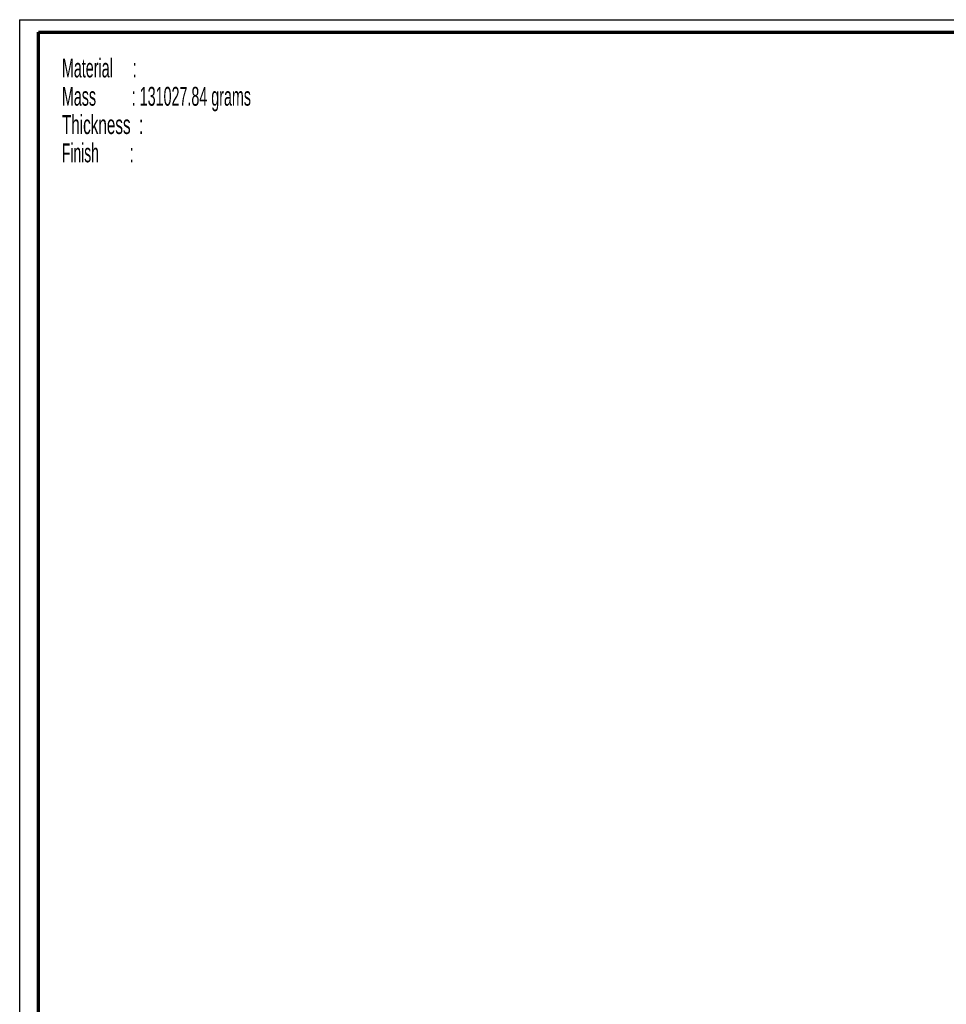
# Paper-space layout 'MA-KB-Kubus expl view' of a CAD drawing. Header units: millimetres. Extents: x 7 to 203, y 7 to 289.
# Tile 5 of 10: x 7 to 105, y 185 to 289. Entities that reach past the tile are written whole.
import ezdxf

# ---------------------------------------------------------------- set-up
doc = ezdxf.new("R2010")
doc.units = ezdxf.units.MM
for name, color, linetype in [('FORMAT', 7, 'Continuous'), ('LAYER2', 7, 'Continuous'), ('LOGO', 7, 'Continuous')]:
    doc.layers.add(name, color=color, linetype=linetype)
doc.styles.add('SLDTEXTSTYLE5', font='TXT', dxfattribs={"width": 0.5675})
doc.styles.add('SLDTEXTSTYLE6', font='TXT', dxfattribs={"width": 0.5665})
doc.styles.add('SLDTEXTSTYLE7', font='TXT', dxfattribs={"width": 0.605})
doc.styles.add('SLDTEXTSTYLE8', font='TXT', dxfattribs={"width": 0.549})

# ---------------------------------------------------------------- blocks, each defined once
blk = doc.blocks.new('SW_NOTE_0_18')
at = {"layer": 'FORMAT', "color": 0, "char_height": 2, "attachment_point": 1}
for s, insert, style in [('Material     :', (0, 2.58), 'SLDTEXTSTYLE5'), ('Mass         : 131027.84 grams', (0, -0.42), 'SLDTEXTSTYLE6'), ('Thickness  :', (0, -3.42), 'SLDTEXTSTYLE7'), ('Finish        :', (0, -6.42), 'SLDTEXTSTYLE8')]:
    blk.add_mtext(s, dxfattribs=dict(at, insert=insert, style=style))

psp = doc.layouts.new('MA-KB-Kubus expl view')

# ---------------------------------------------------------------- linework, layer by layer
at = {"layer": 'LAYER2', "lineweight": 70}
for p, q in [((8.85, 9.39), (8.85, 287.7)), ((8.85, 287.7), (201.35, 287.7))]:
    psp.add_line(p, q, dxfattribs=at)
at = {"layer": 'LOGO'}
for q in [(203.35, 289.02), (6.85, 7.39)]:
    psp.add_line((6.85, 289.02), q, dxfattribs=at)

# ---------------------------------------------------------------- block references
at = {"layer": 'FORMAT', "color": 218}
psp.add_blockref('SW_NOTE_0_18', (11.33, 282.32), dxfattribs=at)

doc.saveas('drawing.dxf')
